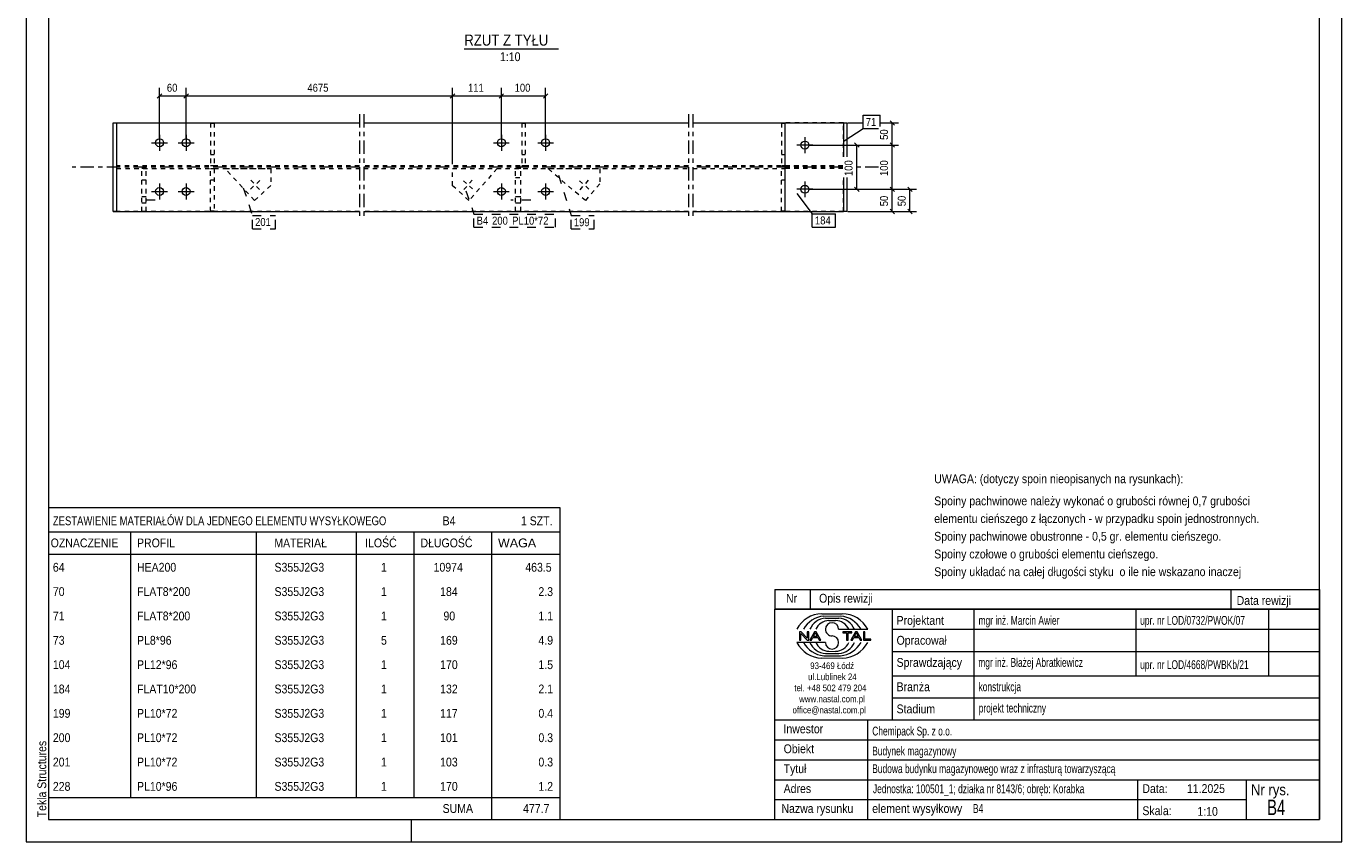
# Model space of a CAD drawing. Header units: millimetres. Extents: x 0 to 297, y 0 to 420.
# Tile 1 of 3: x 0 to 297, y 0 to 184. Entities that reach past the tile are written whole.
import ezdxf

# ---------------------------------------------------------------- set-up
doc = ezdxf.new("R2010")
doc.units = ezdxf.units.MM
for name, pattern in [('XKITLINE00', [0]), ('XKITLINE01', [4, 1, -1, 1, -1]), ('XKITLINE02', [4, 2, -2]), ('XKITLINE03', [6, 3, -1, 1, -1])]:
    doc.linetypes.add(name, pattern=pattern)
for name, color, linetype, lineweight in [('Arkusz rysunku', 3, 'Continuous', 0), ('Element', 2, 'Continuous', 0), ('Inny typ obiektu', 7, 'Continuous', 0), ('Wymiar', 4, 'Continuous', 0), ('Znak elementu', 2, 'Continuous', 0), ('Śruba', 3, 'Continuous', 0)]:
    doc.layers.add(name, color=color, linetype=linetype, lineweight=lineweight)
doc.styles.add('ARIAL', font='ARIAL.TTF')

msp = doc.modelspace()

# ---------------------------------------------------------------- linework, layer by layer
at = {"layer": 'Arkusz rysunku', "linetype": 'XKITLINE00', "lineweight": 0}
for p, q in [((0, 420), (0, 0)), ((297, 0), (297, 420)), ((5, 415), (5, 5)), ((292, 5), (292, 415)), ((5, 5), (292, 5)), ((87, 0), (87, 5)), ((0, 0), (297, 0))]:
    msp.add_line(p, q, dxfattribs=at)
at = {"layer": 'Element', "linetype": 'XKITLINE03', "lineweight": 0}
for p, q in [((75.21, 164.39), (75.21, 140.39)), ((76.21, 164.39), (76.21, 140.39)), ((149.49, 164.39), (149.49, 140.39)), ((150.49, 164.39), (150.49, 140.39)), ((75.21, 152.39), (10.38, 152.39)), ((149.49, 152.39), (76.21, 152.39)), ((184.4, 152.39), (150.49, 152.39)), ((192.4, 152.39), (186.92, 152.39))]:
    msp.add_line(p, q, dxfattribs=at)
at = {"layer": 'Element', "linetype": 'XKITLINE00', "lineweight": 0}
for p, q in [((19.58, 142.4), (19.58, 162.4)), ((19.58, 162.4), (20.38, 162.4)), ((20.38, 162.4), (75.21, 162.4)), ((20.38, 162.4), (20.38, 142.4)), ((76.21, 162.4), (149.49, 162.4)), ((150.49, 162.4), (171.29, 162.4)), ((171.29, 162.4), (171.29, 162.4)), ((171.29, 162.4), (171.29, 142.4)), ((171.29, 162.4), (184.49, 162.4)), ((184.49, 162.4), (184.49, 162.4)), ((184.49, 162.4), (184.49, 154.76)), ((184.49, 162.39), (185.29, 162.39)), ((185.29, 162.39), (185.29, 154.76)), ((184.49, 150.03), (184.49, 142.4)), ((185.29, 150.03), (185.29, 142.39)), ((19.58, 142.39), (19.58, 142.4)), ((19.58, 142.39), (19.58, 142.4)), ((19.58, 142.4), (20.38, 142.4)), ((20.38, 142.39), (19.58, 142.39)), ((20.38, 142.4), (75.21, 142.4)), ((20.38, 142.39), (20.38, 142.4)), ((20.38, 142.4), (20.38, 142.4)), ((20.38, 142.4), (20.38, 142.39)), ((20.38, 142.39), (20.38, 142.39)), ((20.38, 142.39), (75.21, 142.39)), ((76.21, 142.4), (149.49, 142.4)), ((76.21, 142.39), (149.49, 142.39)), ((150.49, 142.4), (171.29, 142.4)), ((150.49, 142.39), (184.49, 142.39)), ((171.29, 142.4), (184.49, 142.4)), ((185.29, 142.39), (184.49, 142.39)), ((185.29, 142.39), (184.49, 142.39)), ((184.49, 142.39), (184.49, 142.39))]:
    msp.add_line(p, q, dxfattribs=at)
at = {"layer": 'Element', "linetype": 'XKITLINE01', "lineweight": 0}
for p, q in [((19.58, 162.39), (20.38, 162.39)), ((20.38, 162.4), (75.21, 162.4)), ((20.38, 162.4), (20.38, 142.4)), ((20.38, 162.39), (75.21, 162.39)), ((20.38, 162.39), (75.21, 162.39)), ((41.58, 162.32), (41.58, 152.72)), ((41.58, 162.32), (42.38, 162.32)), ((41.58, 162.32), (42.38, 162.32)), ((42.38, 162.32), (42.38, 152.72)), ((76.21, 162.4), (149.49, 162.4)), ((76.21, 162.39), (149.49, 162.39)), ((76.21, 162.39), (149.49, 162.39)), ((111.86, 162.32), (111.86, 152.72)), ((111.86, 162.32), (112.66, 162.32)), ((111.86, 162.32), (112.66, 162.32)), ((112.66, 162.32), (112.66, 152.72)), ((150.49, 162.4), (171.29, 162.4)), ((150.49, 162.39), (184.49, 162.39)), ((150.49, 162.39), (184.49, 162.39)), ((170.49, 162.32), (170.49, 152.72)), ((170.49, 162.32), (171.29, 162.32)), ((170.49, 162.32), (171.29, 162.32)), ((171.29, 162.4), (171.29, 162.4)), ((184.49, 162.4), (171.29, 162.4)), ((171.29, 162.4), (171.29, 142.4)), ((171.29, 162.32), (171.29, 152.72)), ((184.49, 154.76), (184.49, 162.39)), ((184.49, 162.39), (185.29, 162.39)), ((184.49, 162.39), (184.49, 154.76)), ((41.58, 155.22), (42.38, 155.22)), ((41.58, 155.22), (42.38, 155.22)), ((111.86, 155.22), (112.66, 155.22)), ((111.86, 155.22), (112.66, 155.22)), ((170.49, 155.22), (171.29, 155.22)), ((170.49, 155.22), (171.29, 155.22)), ((75.21, 152.72), (20.38, 152.72)), ((20.38, 152.07), (75.21, 152.07)), ((20.38, 152.07), (20.38, 152.07)), ((27.08, 152.07), (26.08, 152.07)), ((26.08, 142.47), (26.08, 152.07)), ((27.08, 152.07), (26.08, 152.07)), ((27.08, 142.47), (27.08, 152.07)), ((42.38, 152.72), (41.58, 152.72)), ((42.38, 152.72), (41.58, 152.72)), ((41.58, 142.47), (41.58, 152.07)), ((41.58, 152.07), (42.38, 152.07)), ((41.58, 152.07), (42.38, 152.07)), ((42.38, 152.07), (42.38, 142.47)), ((44.9, 152.07), (55.21, 152.07)), ((51.53, 144.87), (44.9, 152.07)), ((44.9, 152.07), (55.21, 152.07)), ((55.21, 152.07), (55.21, 148.26)), ((149.49, 152.72), (76.21, 152.72)), ((76.21, 152.07), (149.49, 152.07)), ((96.21, 152.07), (106.32, 152.07)), ((96.21, 148.2), (96.21, 152.07)), ((106.32, 152.07), (99.95, 144.89)), ((111.66, 152.07), (110.46, 152.07)), ((110.46, 142.47), (110.46, 152.07)), ((111.66, 152.07), (110.46, 152.07)), ((111.66, 142.47), (111.66, 152.07)), ((112.66, 152.72), (111.86, 152.72)), ((112.66, 152.72), (111.86, 152.72)), ((117.79, 152.07), (129.49, 152.07)), ((126.24, 144.84), (117.79, 152.07)), ((117.79, 152.07), (129.49, 152.07)), ((129.49, 152.07), (129.49, 148.65)), ((184.4, 152.72), (150.49, 152.72)), ((150.49, 152.07), (171.29, 152.07)), ((171.29, 152.72), (170.49, 152.72)), ((171.29, 152.72), (170.49, 152.72)), ((170.49, 142.47), (170.49, 152.07)), ((170.49, 152.07), (171.29, 152.07)), ((170.49, 152.07), (171.29, 152.07)), ((171.29, 152.72), (184.4, 152.72)), ((171.29, 152.07), (171.29, 142.47)), ((184.4, 152.07), (171.29, 152.07)), ((26.08, 149.57), (27.08, 149.57)), ((26.08, 149.57), (27.08, 149.57)), ((41.58, 149.57), (42.38, 149.57)), ((41.58, 149.57), (42.38, 149.57)), ((110.46, 150.07), (111.66, 150.07)), ((110.46, 150.07), (111.66, 150.07)), ((129.49, 148.65), (126.24, 144.84)), ((170.49, 149.57), (171.29, 149.57)), ((170.49, 149.57), (171.29, 149.57)), ((184.49, 142.39), (184.49, 150.03)), ((184.49, 150.03), (184.49, 142.39)), ((55.21, 148.26), (51.53, 144.87)), ((99.95, 144.89), (96.21, 148.2)), ((75.21, 142.4), (20.38, 142.4)), ((20.38, 142.4), (20.38, 142.39)), ((20.38, 142.39), (75.21, 142.39)), ((20.38, 142.39), (20.38, 142.39)), ((26.08, 142.47), (27.08, 142.47)), ((26.08, 142.47), (27.08, 142.47)), ((42.38, 142.47), (41.58, 142.47)), ((42.38, 142.47), (41.58, 142.47)), ((149.49, 142.4), (76.21, 142.4)), ((76.21, 142.39), (149.49, 142.39)), ((110.46, 142.47), (111.66, 142.47)), ((110.46, 142.47), (111.66, 142.47)), ((171.29, 142.4), (150.49, 142.4)), ((150.49, 142.39), (184.49, 142.39)), ((171.29, 142.47), (170.49, 142.47)), ((171.29, 142.47), (170.49, 142.47)), ((184.49, 142.4), (171.29, 142.4)), ((184.49, 142.39), (184.49, 142.4)), ((184.49, 142.4), (184.49, 142.4)), ((185.29, 142.39), (185.29, 142.39))]:
    msp.add_line(p, q, dxfattribs=at)
at = {"layer": 'Inny typ obiektu', "linetype": 'XKITLINE00', "lineweight": 0}
for p, q in [((98.9, 179.1), (120.2, 179.1)), ((5, 75.5), (5, 70)), ((5, 75.5), (120.5, 75.5)), ((120.5, 75.5), (120.5, 70)), ((5, 70), (5, 65)), ((5, 70), (120.5, 70)), ((23.5, 70), (23.5, 65)), ((52, 65), (52, 70)), ((74.5, 70), (74.5, 65)), ((87.5, 70), (87.5, 65)), ((105, 70), (105, 65)), ((120.5, 70), (120.5, 65)), ((5, 65), (120.5, 65)), ((5, 65), (5, 59.5)), ((23.5, 65), (23.5, 59.5)), ((52, 59.5), (52, 65)), ((74.5, 65), (74.5, 59.5)), ((87.5, 65), (87.5, 59.5)), ((105, 65), (105, 59.5)), ((120.5, 65), (120.5, 59.5)), ((5, 59.5), (5, 54)), ((23.5, 59.5), (23.5, 54)), ((52, 54), (52, 59.5)), ((74.5, 59.5), (74.5, 54)), ((87.5, 59.5), (87.5, 54)), ((105, 59.5), (105, 54)), ((120.5, 59.5), (120.5, 54)), ((169, 57), (169, 52.5)), ((169, 57), (292, 57)), ((177, 57), (177, 52.5)), ((272, 57), (272, 52.5)), ((292, 57), (292, 52.5)), ((5, 54), (5, 48.5)), ((23.5, 54), (23.5, 48.5)), ((52, 48.5), (52, 54)), ((74.5, 54), (74.5, 48.5)), ((87.5, 54), (87.5, 48.5)), ((105, 54), (105, 48.5)), ((120.5, 54), (120.5, 48.5)), ((292, 52.5), (169, 52.5)), ((169, 5), (169, 52.5)), ((169, 52.5), (292, 52.5)), ((179.62, 51.49), (184.23, 51.5)), ((180.07, 50.99), (183.86, 51)), ((180.46, 50.49), (183.45, 50.49)), ((195.5, 52.5), (195.5, 27.5)), ((214, 27.5), (214, 52.5)), ((250.5, 52.5), (250.5, 37.5)), ((280.5, 52.5), (280.5, 37.5)), ((292, 52.5), (292, 5)), ((5, 48.5), (5, 43)), ((23.5, 48.5), (23.5, 43)), ((52, 43), (52, 48.5)), ((74.5, 48.5), (74.5, 43)), ((87.5, 48.5), (87.5, 43)), ((105, 48.5), (105, 43)), ((120.5, 48.5), (120.5, 43)), ((181.2, 49.98), (182.73, 49.99)), ((183.42, 47.99), (189.98, 47.99)), ((195.5, 48), (292, 48)), ((180.43, 45.01), (174, 45.01)), ((174.93, 47.44), (174.57, 47.44)), ((174.57, 47.44), (174.57, 45.56)), ((174.57, 45.56), (174.9, 45.56)), ((174.9, 47.04), (176.29, 45.56)), ((174.9, 45.56), (174.9, 47.04)), ((176.31, 45.96), (174.93, 47.44)), ((176.29, 45.56), (176.65, 45.56)), ((176.65, 47.44), (176.31, 47.44)), ((176.31, 47.44), (176.31, 45.96)), ((176.65, 45.56), (176.65, 47.44)), ((177.96, 47.44), (176.94, 45.56)), ((176.94, 45.56), (177.31, 45.56)), ((177.31, 45.56), (177.61, 46.13)), ((177.61, 46.13), (178.71, 46.13)), ((177.71, 46.33), (178.14, 47.24)), ((178.6, 46.33), (177.71, 46.33)), ((178.33, 47.44), (177.96, 47.44)), ((178.14, 47.24), (178.6, 46.33)), ((179.41, 45.56), (178.33, 47.44)), ((178.71, 46.13), (179.02, 45.56)), ((179.02, 45.56), (179.41, 45.56)), ((186.43, 47.44), (184.34, 47.44)), ((184.34, 47.44), (184.34, 47.22)), ((184.34, 47.22), (185.21, 47.22)), ((185.21, 47.22), (185.21, 45.56)), ((185.21, 45.56), (185.56, 45.56)), ((185.56, 45.56), (185.56, 47.22)), ((185.56, 47.22), (186.43, 47.22)), ((187.21, 47.44), (186.2, 45.56)), ((186.2, 45.56), (186.57, 45.56)), ((186.43, 47.22), (186.43, 47.44)), ((186.57, 45.56), (186.86, 46.13)), ((186.86, 46.13), (187.96, 46.13)), ((186.96, 46.33), (187.39, 47.24)), ((187.86, 46.33), (186.96, 46.33)), ((187.59, 47.44), (187.21, 47.44)), ((187.4, 47.24), (187.39, 47.24)), ((187.4, 47.24), (187.86, 46.33)), ((188.67, 45.56), (187.59, 47.44)), ((187.96, 46.13), (188.27, 45.56)), ((188.27, 45.56), (188.67, 45.56)), ((189.36, 47.44), (189.01, 47.44)), ((189.01, 47.44), (189.01, 45.56)), ((189.01, 45.56), (190.66, 45.56)), ((189.36, 45.78), (189.36, 47.44)), ((190.66, 45.78), (189.36, 45.78)), ((190.66, 45.56), (190.66, 45.78)), ((5, 43), (5, 37.5)), ((23.5, 43), (23.5, 37.5)), ((52, 37.5), (52, 43)), ((74.5, 43), (74.5, 37.5)), ((87.5, 43), (87.5, 37.5)), ((105, 43), (105, 37.5)), ((120.5, 43), (120.5, 37.5)), ((180.07, 42.01), (183.86, 42)), ((180.46, 42.51), (183.45, 42.51)), ((181.2, 43.02), (182.73, 43.01)), ((195.5, 43), (292, 43)), ((179.62, 41.51), (184.23, 41.5)), ((5, 37.5), (5, 32)), ((23.5, 37.5), (23.5, 32)), ((52, 32), (52, 37.5)), ((74.5, 37.5), (74.5, 32)), ((87.5, 37.5), (87.5, 32)), ((105, 37.5), (105, 32)), ((120.5, 37.5), (120.5, 32)), ((195.5, 37.5), (292, 37.5)), ((5, 32), (5, 26.5)), ((23.5, 32), (23.5, 26.5)), ((52, 26.5), (52, 32)), ((74.5, 32), (74.5, 26.5)), ((87.5, 32), (87.5, 26.5)), ((105, 32), (105, 26.5)), ((120.5, 32), (120.5, 26.5)), ((195.5, 32.5), (292, 32.5)), ((169, 27.5), (292, 27.5)), ((190, 5), (190, 27.5)), ((5, 26.5), (5, 21)), ((23.5, 26.5), (23.5, 21)), ((52, 21), (52, 26.5)), ((74.5, 26.5), (74.5, 21)), ((87.5, 26.5), (87.5, 21)), ((105, 26.5), (105, 21)), ((120.5, 26.5), (120.5, 21)), ((5, 21), (5, 15.5)), ((23.5, 21), (23.5, 15.5)), ((52, 15.5), (52, 21)), ((74.5, 21), (74.5, 15.5)), ((87.5, 21), (87.5, 15.5)), ((105, 21), (105, 15.5)), ((120.5, 21), (120.5, 15.5)), ((169, 23), (292, 23)), ((169, 18.5), (292, 18.5)), ((5, 15.5), (5, 10)), ((23.5, 15.5), (23.5, 10)), ((52, 10), (52, 15.5)), ((74.5, 15.5), (74.5, 10)), ((87.5, 15.5), (87.5, 10)), ((105, 15.5), (105, 10)), ((120.5, 15.5), (120.5, 10)), ((169, 14), (292, 14)), ((251, 5), (251, 14)), ((275.5, 5), (275.5, 14)), ((5, 10), (5, 5)), ((5, 10), (120.5, 10)), ((105, 10), (105, 5)), ((120.5, 10), (120.5, 5)), ((169, 9.5), (275.5, 9.5)), ((5, 5), (120.5, 5)), ((169, 5), (292, 5))]:
    msp.add_line(p, q, dxfattribs=at)
for centre, radius, start, end in [((179.72, 45.08), 6.42, 90.8317, 153.0136), ((180.67, 45), 6.02, 95.7347, 150.2266), ((183.22, 46.41), 4.08, 22.7023, 86.7527), ((183.24, 44.98), 6.04, 29.8256, 84.1252), ((184.25, 45.07), 6.43, 27.0191, 90.199), ((180.7, 46.42), 4.07, 93.3428, 157.3393), ((181.33, 46.6), 3.38, 92.229, 155.8008), ((181.92, 47.99), 1.49, 0.0741, 179.9259), ((181.92, 47.99), 1.49, 179.9259, 270), ((182.59, 46.6), 3.39, 24.2351, 87.5913), ((179.72, 47.92), 6.42, 206.9864, 269.1683), ((180.67, 48), 6.02, 209.7734, 264.2653), ((180.7, 46.58), 4.07, 202.6607, 266.6572), ((181.33, 46.4), 3.38, 204.1992, 267.771), ((181.92, 45.01), 1.49, 180.0741, 359.9259), ((181.92, 45), 1.49, 0.0741, 90), ((182.59, 46.4), 3.39, 272.4087, 335.7649), ((183.22, 46.59), 4.08, 273.2473, 337.2977), ((183.24, 48.02), 6.04, 275.8748, 330.1744), ((184.25, 47.93), 6.43, 269.801, 332.9809)]:
    msp.add_arc(centre, radius, start, end, dxfattribs=at)
at = {"layer": 'Wymiar', "linetype": 'XKITLINE00', "lineweight": 0}
for p, q in [((30.08, 158.9), (30.08, 170.34)), ((36.08, 158.9), (36.08, 170.34)), ((36.08, 158.9), (36.08, 170.34)), ((96.21, 153.07), (96.21, 170.34)), ((96.21, 153.07), (96.21, 170.34)), ((107.26, 158.9), (107.26, 170.34)), ((107.26, 158.9), (107.26, 170.34)), ((117.26, 158.9), (117.26, 170.34)), ((30.59, 168.99), (29.57, 167.97)), ((30.08, 168.48), (36.08, 168.48)), ((36.59, 168.99), (35.57, 167.97)), ((36.59, 168.99), (35.57, 167.97)), ((36.08, 168.48), (96.21, 168.48)), ((96.72, 168.99), (95.7, 167.97)), ((96.72, 168.99), (95.7, 167.97)), ((96.21, 168.48), (107.26, 168.48)), ((107.77, 168.99), (106.75, 167.97)), ((107.77, 168.99), (106.75, 167.97)), ((107.26, 168.48), (117.26, 168.48)), ((117.77, 168.99), (116.75, 167.97)), ((185.49, 162.39), (188.93, 162.39)), ((192.8, 162.39), (196.96, 162.39)), ((195.02, 162.9), (196.03, 161.88)), ((195.52, 157.39), (195.52, 162.39)), ((187.01, 157.9), (188.03, 156.89)), ((195.02, 157.9), (196.03, 156.88)), ((195.02, 157.9), (196.03, 156.88)), ((176.79, 157.39), (188.96, 157.4)), ((176.79, 157.39), (196.96, 157.39)), ((176.79, 157.39), (196.96, 157.39)), ((187.52, 147.4), (187.52, 157.4)), ((195.52, 147.39), (195.52, 157.39)), ((176.8, 147.39), (188.96, 147.4)), ((176.8, 147.39), (200.96, 147.39)), ((176.8, 147.39), (196.96, 147.39)), ((176.8, 147.39), (196.96, 147.39)), ((187.02, 147.9), (188.03, 146.89)), ((195.02, 147.9), (196.03, 146.88)), ((195.02, 147.9), (196.03, 146.88)), ((195.52, 142.39), (195.52, 147.39)), ((199.02, 147.9), (200.03, 146.88)), ((199.52, 142.39), (199.52, 147.39)), ((195.02, 142.9), (196.03, 141.88)), ((199.02, 142.9), (200.03, 141.88)), ((185.49, 142.39), (200.96, 142.39)), ((185.49, 142.39), (196.96, 142.39))]:
    msp.add_line(p, q, dxfattribs=at)
at = {"layer": 'Znak elementu', "linetype": 'XKITLINE00', "lineweight": 0}
for p, q in [((188.93, 164.11), (192.8, 164.11)), ((188.93, 161.11), (188.93, 164.11)), ((192.8, 161.59), (192.8, 164.11)), ((184.68, 158.36), (188.93, 161.11)), ((188.93, 161.11), (192.4, 161.11)), ((173.96, 146.43), (177.46, 141.86)), ((177.46, 141.86), (182.67, 141.86)), ((177.46, 138.86), (177.46, 141.86)), ((182.67, 138.86), (182.67, 141.86)), ((177.46, 138.86), (182.67, 138.86))]:
    msp.add_line(p, q, dxfattribs=at)
at = {"layer": 'Znak elementu', "linetype": 'XKITLINE02', "lineweight": 0}
for p, q in [((120.18, 150.59), (123.02, 141.46)), ((48.98, 147.73), (51.05, 141.5)), ((99.27, 147.07), (101.08, 141.81)), ((51.05, 141.5), (56.26, 141.5)), ((51.05, 138.5), (51.05, 141.5)), ((56.26, 138.5), (56.26, 141.5)), ((101.08, 141.81), (119.51, 141.81)), ((101.08, 138.81), (101.08, 141.81)), ((119.51, 138.81), (119.51, 141.81)), ((123.02, 141.46), (128.23, 141.46)), ((123.02, 138.46), (123.02, 141.46)), ((128.23, 138.46), (128.23, 141.46)), ((51.05, 138.5), (56.26, 138.5)), ((101.08, 138.81), (119.51, 138.81)), ((123.02, 138.46), (128.23, 138.46))]:
    msp.add_line(p, q, dxfattribs=at)
at = {"layer": 'Śruba', "linetype": 'XKITLINE00', "lineweight": 0}
for p, q in [((28.28, 157.9), (31.88, 157.9)), ((30.08, 159.7), (30.08, 156.1)), ((34.28, 157.9), (37.88, 157.9)), ((36.08, 159.7), (36.08, 156.1)), ((105.46, 157.9), (109.06, 157.9)), ((107.26, 159.7), (107.26, 156.1)), ((115.46, 157.9), (119.06, 157.9)), ((117.26, 159.7), (117.26, 156.1)), ((175.79, 159.19), (175.79, 155.59)), ((177.59, 157.39), (173.99, 157.39)), ((30.08, 148.7), (30.08, 145.1)), ((36.08, 148.7), (36.08, 145.1)), ((50.73, 149.43), (51.36, 148.75)), ((52.7, 149.35), (52.02, 148.72)), ((98.69, 149.34), (99.39, 148.72)), ((100.66, 149.46), (100.05, 148.76)), ((107.26, 148.7), (107.26, 145.1)), ((117.26, 148.7), (117.26, 145.1)), ((124.9, 149.28), (125.61, 148.67)), ((126.88, 149.43), (126.27, 148.72)), ((175.79, 149.19), (175.79, 145.59)), ((28.28, 146.9), (31.88, 146.9)), ((34.28, 146.9), (37.88, 146.9)), ((50.64, 147.46), (51.33, 148.09)), ((52.62, 147.37), (51.99, 148.06)), ((98.81, 147.37), (99.43, 148.06)), ((100.78, 147.49), (100.09, 148.1)), ((105.46, 146.9), (109.06, 146.9)), ((115.46, 146.9), (119.06, 146.9)), ((125.06, 147.31), (125.66, 148.01)), ((127.03, 147.46), (126.32, 148.07)), ((177.59, 147.39), (173.99, 147.39))]:
    msp.add_line(p, q, dxfattribs=at)
at = {"layer": 'Śruba', "linetype": 'XKITLINE02', "lineweight": 0}
for p, q in [((27.08, 145.67), (26.08, 145.67)), ((27.08, 145.67), (26.08, 145.67)), ((111.66, 145.67), (110.46, 145.67)), ((111.66, 145.67), (110.46, 145.67)), ((29.08, 144.97), (25.08, 144.97)), ((29.08, 144.97), (25.08, 144.97)), ((27.08, 144.27), (26.08, 144.27)), ((27.08, 144.27), (26.08, 144.27)), ((113.91, 144.97), (109.41, 144.97)), ((113.91, 144.97), (109.41, 144.97)), ((111.66, 144.27), (110.46, 144.27)), ((111.66, 144.27), (110.46, 144.27))]:
    msp.add_line(p, q, dxfattribs=at)
at = {"layer": 'Śruba', "linetype": 'XKITLINE00', "lineweight": 0}
for centre in [(30.08, 157.9), (36.08, 157.9), (107.26, 157.9), (117.26, 157.9), (175.79, 157.39), (30.08, 146.9), (36.08, 146.9), (107.26, 146.9), (117.26, 146.9), (175.79, 147.39)]:
    msp.add_circle(centre, 0.9, dxfattribs=at)

# ---------------------------------------------------------------- texts
at = {"layer": 'Arkusz rysunku', "style": 'ARIAL', "width": 0.85}
msp.add_text('Tekla Structures', height=2, rotation=90, dxfattribs=at).set_placement((4.5, 5.5))
at = {"layer": 'Inny typ obiektu', "style": 'ARIAL'}
for s, height, width, p in [('RZUT Z TYŁU', 2.5, 0.85, (98.9, 179.85)), ('1:10', 2, 0.85, (106.96, 176.35)), ('UWAGA: (dotyczy spoin nieopisanych na rysunkach):', 2, 0.85, (205, 81)), ('Spoiny pachwinowe należy wykonać o grubości równej 0,7 grubości', 2, 0.85, (205, 76)), ('elementu cieńszego z łączonych - w przypadku spoin jednostronnych.', 2, 0.85, (205, 72)), ('ZESTAWIENIE MATERIAŁÓW DLA JEDNEGO ELEMENTU WYSYŁKOWEGO', 2, 0.765, (6, 71.5)), ('B4', 2, 0.85, (94, 71.5)), ('1', 2, 0.85, (111.69, 71.5)), (' SZT.', 2, 0.85, (113, 71.5)), ('OZNACZENIE', 2, 0.85, (5.5, 66.5)), ('PROFIL', 2, 0.85, (25, 66.5)), ('MATERIAŁ', 2, 0.85, (56, 66.5)), ('ILOŚĆ', 2, 0.85, (76.5, 66.5)), ('DŁUGOŚĆ', 2, 0.85, (89, 66.5)), ('WAGA', 2, 1.008832, (106.5, 66.5)), ('Spoiny pachwinowe obustronne - 0,5 gr. elementu cieńszego.', 2, 0.85, (205, 68)), ('Spoiny czołowe o grubości elementu cieńszego.', 2, 0.85, (205, 64)), ('64', 2, 0.85, (6, 61)), ('HEA200', 2, 0.85, (25, 61)), ('S355J2G3', 2, 0.85, (56.04, 61)), ('1', 2, 0.85, (80.09, 61)), ('10974', 2, 0.85, (91.96, 61)), ('463.5', 2, 0.85, (112.67, 61)), ('Spoiny układać na całej długości styku  o ile nie wskazano inaczej', 2, 0.85, (205, 60)), ('70', 2, 0.85, (6, 55.5)), ('FLAT8*200', 2, 0.85, (25, 55.5)), ('S355J2G3', 2, 0.85, (56.04, 55.5)), ('1', 2, 0.85, (80.09, 55.5)), ('184', 2, 0.85, (93.44, 55.5)), ('2.3', 2, 0.85, (115.63, 55.5)), ('Nr', 2, 0.85, (171.54, 54)), ('Opis rewizji', 2, 0.85, (179, 54)), ('Data rewizji', 2, 0.85, (273.28, 53.5)), ('71', 2, 0.85, (6, 50)), ('FLAT8*200', 2, 0.85, (25, 50)), ('S355J2G3', 2, 0.85, (56.04, 50)), ('1', 2, 0.85, (80.09, 50)), ('90', 2, 0.85, (94.19, 50)), ('1.1', 2, 0.85, (115.63, 50)), ('Projektant', 2, 0.85, (196.5, 49)), ('mgr inż. Marcin Awier', 2, 0.68, (215, 49)), ('upr. nr LOD/0732/PWOK/07', 2, 0.68, (251.5, 49)), ('73', 2, 0.85, (6, 44.5)), ('PL8*96', 2, 0.85, (25, 44.5)), ('S355J2G3', 2, 0.85, (56.04, 44.5)), ('5', 2, 0.85, (80.09, 44.5)), ('169', 2, 0.85, (93.44, 44.5)), ('4.9', 2, 0.85, (115.63, 44.5)), ('Opracował', 2, 0.85, (196.5, 44.5)), ('Sprawdzający', 2, 0.85, (196.5, 39.5)), ('mgr inż. Błażej Abratkiewicz', 2, 0.68, (214.94, 39.5)), ('104', 2, 0.85, (6, 39)), ('PL12*96', 2, 0.85, (25, 39)), ('S355J2G3', 2, 0.85, (56.04, 39)), ('1', 2, 0.85, (80.09, 39)), ('170', 2, 0.85, (93.44, 39)), ('1.5', 2, 0.85, (115.63, 39)), ('93-469 Łódź', 1.5, 0.85, (177, 39)), ('upr. nr LOD/4668/PWBKb/21', 2, 0.68, (251.5, 39)), ('FLAT10*200', 2, 0.85, (25, 33.5)), ('ul.Lublinek 24', 1.5, 0.85, (176.5, 36.5)), ('Branża', 2, 0.85, (196.5, 34)), ('konstrukcja', 2, 0.68, (215, 34)), ('184', 2, 0.85, (6, 33.5)), ('S355J2G3', 2, 0.85, (56.04, 33.5)), ('1', 2, 0.85, (80.09, 33.5)), ('132', 2, 0.85, (93.44, 33.5)), ('2.1', 2, 0.85, (115.63, 33.5)), ('tel. +48 502 479 204', 1.5, 0.85, (173.41, 34)), ('www.nastal.com.pl', 1.5, 0.85, (174.5, 31.5)), ('199', 2, 0.85, (6, 28)), ('PL10*72', 2, 0.85, (25, 28)), ('S355J2G3', 2, 0.85, (56.04, 28)), ('1', 2, 0.85, (80.09, 28)), ('117', 2, 0.85, (93.44, 28)), ('0.4', 2, 0.85, (115.63, 28)), ('office@nastal.com.pl', 1.5, 0.85, (173, 29)), ('Stadium', 2, 0.85, (196.5, 29)), ('projekt techniczny', 2, 0.68, (215.04, 29.19)), ('200', 2, 0.85, (6, 22.5)), ('PL10*72', 2, 0.85, (25, 22.5)), ('S355J2G3', 2, 0.85, (56.04, 22.5)), ('1', 2, 0.85, (80.09, 22.5)), ('101', 2, 0.85, (93.44, 22.5)), ('0.3', 2, 0.85, (115.63, 22.5)), ('Inwestor', 2, 0.85, (170.96, 24.5)), ('Chemipack Sp. z o.o.', 2, 0.68, (191, 24)), ('Obiekt', 2, 0.85, (171, 20)), ('Budynek magazynowy', 2, 0.68, (191, 19.5)), ('201', 2, 0.85, (6, 17)), ('PL10*72', 2, 0.85, (25, 17)), ('S355J2G3', 2, 0.85, (56.04, 17)), ('1', 2, 0.85, (80.09, 17)), ('103', 2, 0.85, (93.44, 17)), ('0.3', 2, 0.85, (115.63, 17)), ('Tytuł', 2, 0.85, (171, 15.5)), ('Budowa budynku magazynowego wraz z infrasturą towarzyszącą', 2, 0.68, (191, 15.5)), ('228', 2, 0.85, (6, 11.5)), ('PL10*96', 2, 0.85, (25, 11.5)), ('S355J2G3', 2, 0.85, (56.04, 11.5)), ('1', 2, 0.85, (80.09, 11.5)), ('170', 2, 0.85, (93.44, 11.5)), ('1.2', 2, 0.85, (115.63, 11.5)), ('Adres', 2, 0.85, (171, 11)), ('Jednostka: 100501_1; działka nr 8143/6; obręb: Korabka', 2, 0.68, (191.16, 10.96)), ('Data:', 2, 0.85, (252, 11)), ('11.2025', 2, 0.85, (262.06, 11)), ('Nr rys.', 2.5, 0.85, (276.5, 10.5)), ('B4', 3.5, 0.68, (280.18, 6)), ('SUMA', 2, 0.85, (94, 6.5)), ('477.7', 2, 0.85, (112.17, 6.5)), ('Nazwa rysunku', 2, 0.85, (170.5, 6.5)), ('element wysyłkowy', 2, 0.85, (191, 6.5)), ('B4', 2, 0.68, (213.75, 6.5)), ('Skala:', 2, 0.85, (252, 6)), ('1:10', 2, 0.85, (264.42, 5.85))]:
    msp.add_text(s, height=height, dxfattribs=dict(at, width=width)).set_placement(p)
at = {"layer": 'Wymiar', "style": 'ARIAL', "width": 0.85}
for s, p in [('60', (31.74, 169.44)), ('4675', (63.47, 169.44)), ('111', (99.73, 169.44)), ('100', (110.26, 169.44))]:
    msp.add_text(s, height=1.8, dxfattribs=at).set_placement(p)
for s, rotation, p in [('50', 90.0002, (194.56, 158.56)), ('100', 90.0117, (186.56, 150.39)), ('100', 90.0002, (194.56, 150.39)), ('50', 90.0002, (194.56, 143.56)), ('50', 90.0002, (198.56, 143.56))]:
    msp.add_text(s, height=1.8, rotation=rotation, dxfattribs=at).set_placement(p)
at = {"layer": 'Znak elementu', "style": 'ARIAL', "width": 0.85}
for s, p in [('71', (189.53, 161.71)), ('201', (51.65, 139.1)), ('B4', (101.68, 139.41)), ('200', (105.16, 139.41)), ('PL10*72', (109.7, 139.41)), ('199', (123.62, 139.06)), ('184', (178.06, 139.46))]:
    msp.add_text(s, height=1.8, dxfattribs=at).set_placement(p)

doc.saveas('drawing.dxf')
